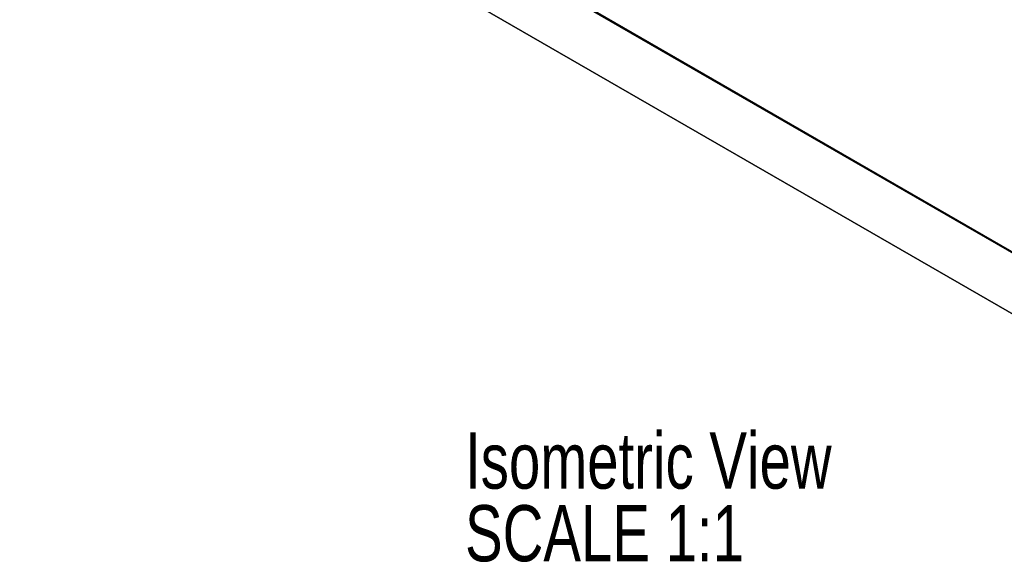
# Model space of a CAD drawing. Header units: millimetres. Extents: x 15 to 415, y 5 to 292.
# Tile 6 of 10: x 305 to 366, y 171 to 205. Entities that reach past the tile are written whole.
import ezdxf

# ---------------------------------------------------------------- set-up
doc = ezdxf.new("R2010")
doc.units = ezdxf.units.MM
doc.styles.add('SLDTEXTSTYLE0', font='TXT', dxfattribs={"width": 0.75})

# ---------------------------------------------------------------- blocks, each defined once
blk = doc.blocks.new('SW_NOTE_0_3')
at = {"color": 0, "linetype": 'Continuous', "lineweight": 0, "char_height": 3.5, "attachment_point": 1, "style": 'SLDTEXTSTYLE0'}
for s, insert in [('Isometric View', (0, 4.512)), ('SCALE 1:1', (0, -0.014))]:
    blk.add_mtext(s, dxfattribs=dict(at, insert=insert))

msp = doc.modelspace()

# ---------------------------------------------------------------- linework, layer by layer
at = {"color": 7, "linetype": 'Continuous', "lineweight": 25}
for p, q in [((307.971, 223.784), (380.237, 182.066)), ((308.042, 223.825), (380.166, 182.188)), ((304.683, 221.886), (383.525, 176.371)), ((383.879, 176.167), (304.683, 221.886))]:
    msp.add_line(p, q, dxfattribs=at)

# ---------------------------------------------------------------- block references
at = {"color": 7, "linetype": 'Continuous', "lineweight": 0}
msp.add_blockref('SW_NOTE_0_3', (332.415, 174.311), dxfattribs=at)

doc.saveas('drawing.dxf')
